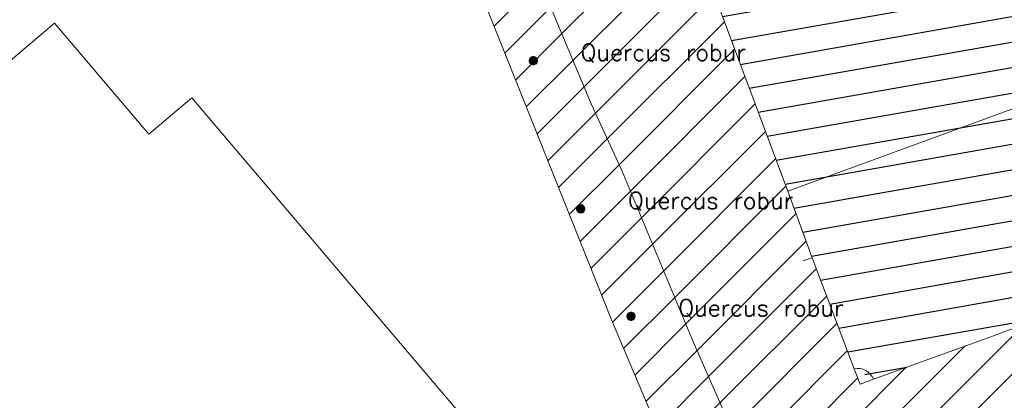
# Model space of a CAD drawing. Header units: metres. Extents: x 102852 to 107197, y 385458 to 392889.
# Tile 32 of 50: x 106659 to 106718, y 392702 to 392725. Entities that reach past the tile are written whole.
import ezdxf
from ezdxf.enums import TextEntityAlignment as Align

# ---------------------------------------------------------------- set-up
doc = ezdxf.new("R2010")
doc.units = ezdxf.units.M
for name, color, linetype, lineweight in [('0-BEPLANTING', 14, 'Continuous', 30), ('0-GRAS OM SPORTVELDEN', 2, 'Continuous', 30), ('0-GRAS SPORTVELDEN', 3, 'Continuous', 30), ('B-WE-GR-STRUIK-G', 90, 'Continuous', 13), ('B-WE-OG-TOPOGRAFIE_BEBOUWING-G', 8, 'Continuous', 13), ('B-WE-VW-MARKERING_LANGS_STREEP_DOORGETROKKEN-G', 7, 'Continuous', 13), ('Bomen', 84, 'Continuous', 0), ('Boomsoort', 10, 'Continuous', 0), ('N-WE-IE-TERREINAFSCHEIDING_KUNSTMATIG_HEKWERK-G', 6, 'Continuous', 0), ('X-XX-AL-VERWIJZING-S', 7, 'Continuous', 30)]:
    doc.layers.add(name, color=color, linetype=linetype, lineweight=lineweight)
doc.styles.add('Style-txt', font='txt.shx')
pattern_1 = [(45, (0, 0), (-1.122532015, 1.122532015), [])]

# ---------------------------------------------------------------- blocks, each defined once
blk = doc.blocks.new('kadata_3')
at = {"layer": 'B-WE-OG-TOPOGRAFIE_BEBOUWING-G', "flags": 128}
blk.add_lwpolyline([(106697.022, 392687.16), (106669.226, 392719.854), (106666.675, 392717.686), (106661.046, 392724.32), (106653.253, 392717.711), (106656.047, 392714.421), (106642.297, 392702.741), (106645.136, 392699.404), (106638.85, 392694.1)], dxfattribs=at)
blk = doc.blocks.new('MPOLYGON_95')
at = {"layer": 'Bomen', "flags": 128}
for points in [[(106692.181, 392713.292), (106692.176, 392713.243), (106692.676, 392713.243)], [(106692.195, 392713.339), (106692.181, 392713.292), (106692.671, 392713.292)], [(106692.181, 392713.292), (106692.671, 392713.292), (106692.676, 392713.243)], [(106692.218, 392713.382), (106692.195, 392713.339), (106692.657, 392713.339)], [(106692.195, 392713.339), (106692.657, 392713.339), (106692.671, 392713.292)], [(106692.249, 392713.42), (106692.218, 392713.382), (106692.634, 392713.382)], [(106692.218, 392713.382), (106692.634, 392713.382), (106692.657, 392713.339)], [(106692.287, 392713.451), (106692.249, 392713.42), (106692.603, 392713.42)], [(106692.249, 392713.42), (106692.603, 392713.42), (106692.634, 392713.382)], [(106692.331, 392713.474), (106692.287, 392713.451), (106692.565, 392713.451)], [(106692.287, 392713.451), (106692.565, 392713.451), (106692.603, 392713.42)], [(106692.377, 392713.488), (106692.331, 392713.474), (106692.522, 392713.474)], [(106692.331, 392713.474), (106692.522, 392713.474), (106692.565, 392713.451)], [(106692.426, 392713.493), (106692.377, 392713.488), (106692.475, 392713.488)], [(106692.377, 392713.488), (106692.475, 392713.488), (106692.522, 392713.474)], [(106692.176, 392713.243), (106692.181, 392713.194), (106692.671, 392713.194)], [(106692.176, 392713.243), (106692.676, 392713.243), (106692.671, 392713.194)], [(106692.181, 392713.194), (106692.195, 392713.147), (106692.657, 392713.147)], [(106692.181, 392713.194), (106692.671, 392713.194), (106692.657, 392713.147)], [(106692.195, 392713.147), (106692.218, 392713.104), (106692.634, 392713.104)], [(106692.195, 392713.147), (106692.657, 392713.147), (106692.634, 392713.104)], [(106692.218, 392713.104), (106692.249, 392713.066), (106692.603, 392713.066)], [(106692.218, 392713.104), (106692.634, 392713.104), (106692.603, 392713.066)], [(106692.249, 392713.066), (106692.287, 392713.035), (106692.565, 392713.035)], [(106692.249, 392713.066), (106692.603, 392713.066), (106692.565, 392713.035)], [(106692.287, 392713.035), (106692.331, 392713.012), (106692.522, 392713.012)], [(106692.287, 392713.035), (106692.565, 392713.035), (106692.522, 392713.012)], [(106692.331, 392713.012), (106692.377, 392712.998), (106692.475, 392712.998)], [(106692.331, 392713.012), (106692.522, 392713.012), (106692.475, 392712.998)], [(106692.377, 392712.998), (106692.475, 392712.998), (106692.426, 392712.993)]]:
    blk.add_lwpolyline(points, close=True, dxfattribs=at)
at = {"layer": 'Bomen', "color": 74, "true_color": 0x55aa00, "flags": 128}
for points in [[(106692.176, 392713.243), (106692.181, 392713.292)], [(106692.181, 392713.292), (106692.195, 392713.339)], [(106692.195, 392713.339), (106692.218, 392713.382)], [(106692.218, 392713.382), (106692.249, 392713.42)], [(106692.249, 392713.42), (106692.287, 392713.451)], [(106692.287, 392713.451), (106692.331, 392713.474)], [(106692.331, 392713.474), (106692.377, 392713.488)], [(106692.377, 392713.488), (106692.426, 392713.493)], [(106692.426, 392713.493), (106692.475, 392713.488)], [(106692.475, 392713.488), (106692.522, 392713.474)], [(106692.522, 392713.474), (106692.565, 392713.451)], [(106692.565, 392713.451), (106692.603, 392713.42)], [(106692.603, 392713.42), (106692.634, 392713.382)], [(106692.634, 392713.382), (106692.657, 392713.339)], [(106692.657, 392713.339), (106692.671, 392713.292)], [(106692.671, 392713.292), (106692.676, 392713.243)], [(106692.181, 392713.194), (106692.176, 392713.243)], [(106692.195, 392713.147), (106692.181, 392713.194)], [(106692.218, 392713.104), (106692.195, 392713.147)], [(106692.249, 392713.066), (106692.218, 392713.104)], [(106692.287, 392713.035), (106692.249, 392713.066)], [(106692.331, 392713.012), (106692.287, 392713.035)], [(106692.377, 392712.998), (106692.331, 392713.012)], [(106692.426, 392712.993), (106692.377, 392712.998)], [(106692.475, 392712.998), (106692.426, 392712.993)], [(106692.522, 392713.012), (106692.475, 392712.998)], [(106692.565, 392713.035), (106692.522, 392713.012)], [(106692.603, 392713.066), (106692.565, 392713.035)], [(106692.634, 392713.104), (106692.603, 392713.066)], [(106692.657, 392713.147), (106692.634, 392713.104)], [(106692.671, 392713.194), (106692.657, 392713.147)], [(106692.676, 392713.243), (106692.671, 392713.194)]]:
    blk.add_lwpolyline(points, dxfattribs=at)
at = {"layer": 'Bomen'}
for points in [[(106692.181, 392713.292), (106692.176, 392713.243), (106692.676, 392713.243)], [(106692.195, 392713.339), (106692.181, 392713.292), (106692.671, 392713.292)], [(106692.181, 392713.292), (106692.671, 392713.292), (106692.676, 392713.243)], [(106692.218, 392713.382), (106692.195, 392713.339), (106692.657, 392713.339)], [(106692.195, 392713.339), (106692.657, 392713.339), (106692.671, 392713.292)], [(106692.249, 392713.42), (106692.218, 392713.382), (106692.634, 392713.382)], [(106692.218, 392713.382), (106692.634, 392713.382), (106692.657, 392713.339)], [(106692.287, 392713.451), (106692.249, 392713.42), (106692.603, 392713.42)], [(106692.249, 392713.42), (106692.603, 392713.42), (106692.634, 392713.382)], [(106692.331, 392713.474), (106692.287, 392713.451), (106692.565, 392713.451)], [(106692.287, 392713.451), (106692.565, 392713.451), (106692.603, 392713.42)], [(106692.377, 392713.488), (106692.331, 392713.474), (106692.522, 392713.474)], [(106692.331, 392713.474), (106692.522, 392713.474), (106692.565, 392713.451)], [(106692.426, 392713.493), (106692.377, 392713.488), (106692.475, 392713.488)], [(106692.377, 392713.488), (106692.475, 392713.488), (106692.522, 392713.474)]]:
    blk.add_solid(points, dxfattribs=at)
at = {"layer": 'Bomen', "extrusion": (0, 0, -1)}
for points in [[(-106692.176, 392713.243), (-106692.181, 392713.194), (-106692.671, 392713.194)], [(-106692.176, 392713.243), (-106692.676, 392713.243), (-106692.671, 392713.194)], [(-106692.181, 392713.194), (-106692.195, 392713.147), (-106692.657, 392713.147)], [(-106692.181, 392713.194), (-106692.671, 392713.194), (-106692.657, 392713.147)], [(-106692.195, 392713.147), (-106692.218, 392713.104), (-106692.634, 392713.104)], [(-106692.195, 392713.147), (-106692.657, 392713.147), (-106692.634, 392713.104)], [(-106692.218, 392713.104), (-106692.249, 392713.066), (-106692.603, 392713.066)], [(-106692.218, 392713.104), (-106692.634, 392713.104), (-106692.603, 392713.066)], [(-106692.249, 392713.066), (-106692.287, 392713.035), (-106692.565, 392713.035)], [(-106692.249, 392713.066), (-106692.603, 392713.066), (-106692.565, 392713.035)], [(-106692.287, 392713.035), (-106692.331, 392713.012), (-106692.522, 392713.012)], [(-106692.287, 392713.035), (-106692.565, 392713.035), (-106692.522, 392713.012)], [(-106692.331, 392713.012), (-106692.377, 392712.998), (-106692.475, 392712.998)], [(-106692.331, 392713.012), (-106692.522, 392713.012), (-106692.475, 392712.998)], [(-106692.377, 392712.998), (-106692.475, 392712.998), (-106692.426, 392712.993)]]:
    blk.add_solid(points, dxfattribs=at)
blk = doc.blocks.new('MPOLYGON_117')
at = {"layer": 'Bomen', "flags": 128}
for points in [[(106689.355, 392722.119), (106689.35, 392722.07), (106689.85, 392722.07)], [(106689.369, 392722.166), (106689.355, 392722.119), (106689.845, 392722.119)], [(106689.355, 392722.119), (106689.845, 392722.119), (106689.85, 392722.07)], [(106689.392, 392722.209), (106689.369, 392722.166), (106689.831, 392722.166)], [(106689.369, 392722.166), (106689.831, 392722.166), (106689.845, 392722.119)], [(106689.423, 392722.247), (106689.392, 392722.209), (106689.808, 392722.209)], [(106689.392, 392722.209), (106689.808, 392722.209), (106689.831, 392722.166)], [(106689.461, 392722.278), (106689.423, 392722.247), (106689.777, 392722.247)], [(106689.423, 392722.247), (106689.777, 392722.247), (106689.808, 392722.209)], [(106689.504, 392722.301), (106689.461, 392722.278), (106689.739, 392722.278)], [(106689.461, 392722.278), (106689.739, 392722.278), (106689.777, 392722.247)], [(106689.551, 392722.315), (106689.504, 392722.301), (106689.696, 392722.301)], [(106689.504, 392722.301), (106689.696, 392722.301), (106689.739, 392722.278)], [(106689.6, 392722.32), (106689.551, 392722.315), (106689.649, 392722.315)], [(106689.551, 392722.315), (106689.649, 392722.315), (106689.696, 392722.301)], [(106689.35, 392722.07), (106689.355, 392722.021), (106689.845, 392722.021)], [(106689.35, 392722.07), (106689.85, 392722.07), (106689.845, 392722.021)], [(106689.355, 392722.021), (106689.369, 392721.974), (106689.831, 392721.974)], [(106689.355, 392722.021), (106689.845, 392722.021), (106689.831, 392721.974)], [(106689.369, 392721.974), (106689.392, 392721.931), (106689.808, 392721.931)], [(106689.369, 392721.974), (106689.831, 392721.974), (106689.808, 392721.931)], [(106689.392, 392721.931), (106689.423, 392721.893), (106689.777, 392721.893)], [(106689.392, 392721.931), (106689.808, 392721.931), (106689.777, 392721.893)], [(106689.423, 392721.893), (106689.461, 392721.862), (106689.739, 392721.862)], [(106689.423, 392721.893), (106689.777, 392721.893), (106689.739, 392721.862)], [(106689.461, 392721.862), (106689.504, 392721.839), (106689.696, 392721.839)], [(106689.461, 392721.862), (106689.739, 392721.862), (106689.696, 392721.839)], [(106689.504, 392721.839), (106689.551, 392721.825), (106689.649, 392721.825)], [(106689.504, 392721.839), (106689.696, 392721.839), (106689.649, 392721.825)], [(106689.551, 392721.825), (106689.649, 392721.825), (106689.6, 392721.82)]]:
    blk.add_lwpolyline(points, close=True, dxfattribs=at)
at = {"layer": 'Bomen', "color": 74, "true_color": 0x55aa00, "flags": 128}
for points in [[(106689.35, 392722.07), (106689.355, 392722.119)], [(106689.355, 392722.119), (106689.369, 392722.166)], [(106689.369, 392722.166), (106689.392, 392722.209)], [(106689.392, 392722.209), (106689.423, 392722.247)], [(106689.423, 392722.247), (106689.461, 392722.278)], [(106689.461, 392722.278), (106689.504, 392722.301)], [(106689.504, 392722.301), (106689.551, 392722.315)], [(106689.551, 392722.315), (106689.6, 392722.32)], [(106689.6, 392722.32), (106689.649, 392722.315)], [(106689.649, 392722.315), (106689.696, 392722.301)], [(106689.696, 392722.301), (106689.739, 392722.278)], [(106689.739, 392722.278), (106689.777, 392722.247)], [(106689.777, 392722.247), (106689.808, 392722.209)], [(106689.808, 392722.209), (106689.831, 392722.166)], [(106689.831, 392722.166), (106689.845, 392722.119)], [(106689.845, 392722.119), (106689.85, 392722.07)], [(106689.355, 392722.021), (106689.35, 392722.07)], [(106689.369, 392721.974), (106689.355, 392722.021)], [(106689.392, 392721.931), (106689.369, 392721.974)], [(106689.423, 392721.893), (106689.392, 392721.931)], [(106689.461, 392721.862), (106689.423, 392721.893)], [(106689.504, 392721.839), (106689.461, 392721.862)], [(106689.551, 392721.825), (106689.504, 392721.839)], [(106689.6, 392721.82), (106689.551, 392721.825)], [(106689.649, 392721.825), (106689.6, 392721.82)], [(106689.696, 392721.839), (106689.649, 392721.825)], [(106689.739, 392721.862), (106689.696, 392721.839)], [(106689.777, 392721.893), (106689.739, 392721.862)], [(106689.808, 392721.931), (106689.777, 392721.893)], [(106689.831, 392721.974), (106689.808, 392721.931)], [(106689.845, 392722.021), (106689.831, 392721.974)], [(106689.85, 392722.07), (106689.845, 392722.021)]]:
    blk.add_lwpolyline(points, dxfattribs=at)
at = {"layer": 'Bomen'}
for points in [[(106689.355, 392722.119), (106689.35, 392722.07), (106689.85, 392722.07)], [(106689.369, 392722.166), (106689.355, 392722.119), (106689.845, 392722.119)], [(106689.355, 392722.119), (106689.845, 392722.119), (106689.85, 392722.07)], [(106689.392, 392722.209), (106689.369, 392722.166), (106689.831, 392722.166)], [(106689.369, 392722.166), (106689.831, 392722.166), (106689.845, 392722.119)], [(106689.423, 392722.247), (106689.392, 392722.209), (106689.808, 392722.209)], [(106689.392, 392722.209), (106689.808, 392722.209), (106689.831, 392722.166)], [(106689.461, 392722.278), (106689.423, 392722.247), (106689.777, 392722.247)], [(106689.423, 392722.247), (106689.777, 392722.247), (106689.808, 392722.209)], [(106689.504, 392722.301), (106689.461, 392722.278), (106689.739, 392722.278)], [(106689.461, 392722.278), (106689.739, 392722.278), (106689.777, 392722.247)], [(106689.551, 392722.315), (106689.504, 392722.301), (106689.696, 392722.301)], [(106689.504, 392722.301), (106689.696, 392722.301), (106689.739, 392722.278)], [(106689.6, 392722.32), (106689.551, 392722.315), (106689.649, 392722.315)], [(106689.551, 392722.315), (106689.649, 392722.315), (106689.696, 392722.301)]]:
    blk.add_solid(points, dxfattribs=at)
at = {"layer": 'Bomen', "extrusion": (0, 0, -1)}
for points in [[(-106689.35, 392722.07), (-106689.355, 392722.021), (-106689.845, 392722.021)], [(-106689.35, 392722.07), (-106689.85, 392722.07), (-106689.845, 392722.021)], [(-106689.355, 392722.021), (-106689.369, 392721.974), (-106689.831, 392721.974)], [(-106689.355, 392722.021), (-106689.845, 392722.021), (-106689.831, 392721.974)], [(-106689.369, 392721.974), (-106689.392, 392721.931), (-106689.808, 392721.931)], [(-106689.369, 392721.974), (-106689.831, 392721.974), (-106689.808, 392721.931)], [(-106689.392, 392721.931), (-106689.423, 392721.893), (-106689.777, 392721.893)], [(-106689.392, 392721.931), (-106689.808, 392721.931), (-106689.777, 392721.893)], [(-106689.423, 392721.893), (-106689.461, 392721.862), (-106689.739, 392721.862)], [(-106689.423, 392721.893), (-106689.777, 392721.893), (-106689.739, 392721.862)], [(-106689.461, 392721.862), (-106689.504, 392721.839), (-106689.696, 392721.839)], [(-106689.461, 392721.862), (-106689.739, 392721.862), (-106689.696, 392721.839)], [(-106689.504, 392721.839), (-106689.551, 392721.825), (-106689.649, 392721.825)], [(-106689.504, 392721.839), (-106689.696, 392721.839), (-106689.649, 392721.825)], [(-106689.551, 392721.825), (-106689.649, 392721.825), (-106689.6, 392721.82)]]:
    blk.add_solid(points, dxfattribs=at)
blk = doc.blocks.new('MPOLYGON_155')
at = {"layer": 'Bomen', "flags": 128}
for points in [[(106695.18, 392706.887), (106695.175, 392706.838), (106695.675, 392706.838)], [(106695.175, 392706.838), (106695.18, 392706.789), (106695.67, 392706.789)], [(106695.175, 392706.838), (106695.675, 392706.838), (106695.67, 392706.789)], [(106695.194, 392706.934), (106695.18, 392706.887), (106695.67, 392706.887)], [(106695.18, 392706.887), (106695.67, 392706.887), (106695.675, 392706.838)], [(106695.217, 392706.977), (106695.194, 392706.934), (106695.656, 392706.934)], [(106695.194, 392706.934), (106695.656, 392706.934), (106695.67, 392706.887)], [(106695.248, 392707.015), (106695.217, 392706.977), (106695.633, 392706.977)], [(106695.217, 392706.977), (106695.633, 392706.977), (106695.656, 392706.934)], [(106695.286, 392707.046), (106695.248, 392707.015), (106695.602, 392707.015)], [(106695.248, 392707.015), (106695.602, 392707.015), (106695.633, 392706.977)], [(106695.33, 392707.069), (106695.286, 392707.046), (106695.564, 392707.046)], [(106695.286, 392707.046), (106695.564, 392707.046), (106695.602, 392707.015)], [(106695.376, 392707.083), (106695.33, 392707.069), (106695.521, 392707.069)], [(106695.33, 392707.069), (106695.521, 392707.069), (106695.564, 392707.046)], [(106695.425, 392707.088), (106695.376, 392707.083), (106695.474, 392707.083)], [(106695.376, 392707.083), (106695.474, 392707.083), (106695.521, 392707.069)], [(106695.18, 392706.789), (106695.194, 392706.742), (106695.656, 392706.742)], [(106695.18, 392706.789), (106695.67, 392706.789), (106695.656, 392706.742)], [(106695.194, 392706.742), (106695.217, 392706.699), (106695.633, 392706.699)], [(106695.194, 392706.742), (106695.656, 392706.742), (106695.633, 392706.699)], [(106695.217, 392706.699), (106695.248, 392706.661), (106695.602, 392706.661)], [(106695.217, 392706.699), (106695.633, 392706.699), (106695.602, 392706.661)], [(106695.248, 392706.661), (106695.286, 392706.63), (106695.564, 392706.63)], [(106695.248, 392706.661), (106695.602, 392706.661), (106695.564, 392706.63)], [(106695.286, 392706.63), (106695.33, 392706.607), (106695.521, 392706.607)], [(106695.286, 392706.63), (106695.564, 392706.63), (106695.521, 392706.607)], [(106695.33, 392706.607), (106695.376, 392706.593), (106695.474, 392706.593)], [(106695.33, 392706.607), (106695.521, 392706.607), (106695.474, 392706.593)], [(106695.376, 392706.593), (106695.474, 392706.593), (106695.425, 392706.588)]]:
    blk.add_lwpolyline(points, close=True, dxfattribs=at)
at = {"layer": 'Bomen', "color": 74, "true_color": 0x55aa00, "flags": 128}
for points in [[(106695.175, 392706.838), (106695.18, 392706.887)], [(106695.18, 392706.789), (106695.175, 392706.838)], [(106695.18, 392706.887), (106695.194, 392706.934)], [(106695.194, 392706.934), (106695.217, 392706.977)], [(106695.217, 392706.977), (106695.248, 392707.015)], [(106695.248, 392707.015), (106695.286, 392707.046)], [(106695.286, 392707.046), (106695.33, 392707.069)], [(106695.33, 392707.069), (106695.376, 392707.083)], [(106695.376, 392707.083), (106695.425, 392707.088)], [(106695.425, 392707.088), (106695.474, 392707.083)], [(106695.474, 392707.083), (106695.521, 392707.069)], [(106695.521, 392707.069), (106695.564, 392707.046)], [(106695.564, 392707.046), (106695.602, 392707.015)], [(106695.602, 392707.015), (106695.633, 392706.977)], [(106695.633, 392706.977), (106695.656, 392706.934)], [(106695.656, 392706.934), (106695.67, 392706.887)], [(106695.67, 392706.887), (106695.675, 392706.838)], [(106695.675, 392706.838), (106695.67, 392706.789)], [(106695.194, 392706.742), (106695.18, 392706.789)], [(106695.217, 392706.699), (106695.194, 392706.742)], [(106695.248, 392706.661), (106695.217, 392706.699)], [(106695.286, 392706.63), (106695.248, 392706.661)], [(106695.33, 392706.607), (106695.286, 392706.63)], [(106695.376, 392706.593), (106695.33, 392706.607)], [(106695.425, 392706.588), (106695.376, 392706.593)], [(106695.474, 392706.593), (106695.425, 392706.588)], [(106695.521, 392706.607), (106695.474, 392706.593)], [(106695.564, 392706.63), (106695.521, 392706.607)], [(106695.602, 392706.661), (106695.564, 392706.63)], [(106695.633, 392706.699), (106695.602, 392706.661)], [(106695.656, 392706.742), (106695.633, 392706.699)], [(106695.67, 392706.789), (106695.656, 392706.742)]]:
    blk.add_lwpolyline(points, dxfattribs=at)
at = {"layer": 'Bomen'}
for points in [[(106695.18, 392706.887), (106695.175, 392706.838), (106695.675, 392706.838)], [(106695.194, 392706.934), (106695.18, 392706.887), (106695.67, 392706.887)], [(106695.18, 392706.887), (106695.67, 392706.887), (106695.675, 392706.838)], [(106695.217, 392706.977), (106695.194, 392706.934), (106695.656, 392706.934)], [(106695.194, 392706.934), (106695.656, 392706.934), (106695.67, 392706.887)], [(106695.248, 392707.015), (106695.217, 392706.977), (106695.633, 392706.977)], [(106695.217, 392706.977), (106695.633, 392706.977), (106695.656, 392706.934)], [(106695.286, 392707.046), (106695.248, 392707.015), (106695.602, 392707.015)], [(106695.248, 392707.015), (106695.602, 392707.015), (106695.633, 392706.977)], [(106695.33, 392707.069), (106695.286, 392707.046), (106695.564, 392707.046)], [(106695.286, 392707.046), (106695.564, 392707.046), (106695.602, 392707.015)], [(106695.376, 392707.083), (106695.33, 392707.069), (106695.521, 392707.069)], [(106695.33, 392707.069), (106695.521, 392707.069), (106695.564, 392707.046)], [(106695.425, 392707.088), (106695.376, 392707.083), (106695.474, 392707.083)], [(106695.376, 392707.083), (106695.474, 392707.083), (106695.521, 392707.069)]]:
    blk.add_solid(points, dxfattribs=at)
at = {"layer": 'Bomen', "extrusion": (0, 0, -1)}
for points in [[(-106695.175, 392706.838), (-106695.18, 392706.789), (-106695.67, 392706.789)], [(-106695.175, 392706.838), (-106695.675, 392706.838), (-106695.67, 392706.789)], [(-106695.18, 392706.789), (-106695.194, 392706.742), (-106695.656, 392706.742)], [(-106695.18, 392706.789), (-106695.67, 392706.789), (-106695.656, 392706.742)], [(-106695.194, 392706.742), (-106695.217, 392706.699), (-106695.633, 392706.699)], [(-106695.194, 392706.742), (-106695.656, 392706.742), (-106695.633, 392706.699)], [(-106695.217, 392706.699), (-106695.248, 392706.661), (-106695.602, 392706.661)], [(-106695.217, 392706.699), (-106695.633, 392706.699), (-106695.602, 392706.661)], [(-106695.248, 392706.661), (-106695.286, 392706.63), (-106695.564, 392706.63)], [(-106695.248, 392706.661), (-106695.602, 392706.661), (-106695.564, 392706.63)], [(-106695.286, 392706.63), (-106695.33, 392706.607), (-106695.521, 392706.607)], [(-106695.286, 392706.63), (-106695.564, 392706.63), (-106695.521, 392706.607)], [(-106695.33, 392706.607), (-106695.376, 392706.593), (-106695.474, 392706.593)], [(-106695.33, 392706.607), (-106695.521, 392706.607), (-106695.474, 392706.593)], [(-106695.376, 392706.593), (-106695.474, 392706.593), (-106695.425, 392706.588)]]:
    blk.add_solid(points, dxfattribs=at)

msp = doc.modelspace()

# ---------------------------------------------------------------- hatches: boundary and pattern name
at = {"layer": '0-BEPLANTING'}
h = msp.add_hatch(dxfattribs=at)
h.set_pattern_fill('ANSI31', color=256, scale=0.1, pattern_type=2)
h.set_pattern_definition(pattern_1)
h.paths.add_polyline_path([(106751.294, 392706.191), (106748.92, 392708.225), (106745.198, 392706.831), (106711.916, 392695.763), (106712.425, 392693.79), (106743.077, 392704.287), (106743.987, 392700.627), (106749.044, 392701.879)])
h.paths.add_polyline_path([(106750.336, 392796.22), (106770.605, 392802.885), (106783.282, 392807.352), (106795.756, 392773.489), (106809.907, 392735.704), (106810.942, 392731.627), (106811.77, 392731.029), (106813.307, 392731.567), (106818.458, 392729.318), (106823.945, 392731.502), (106824.328, 392732.469), (106821.773, 392736.895), (106819.665, 392735.604), (106813.471, 392745.713), (106810.77, 392747.032), (106809.975, 392749.306), (106796.793, 392786.125), (106786.708, 392814.411), (106749.753, 392804.113), (106723.938, 392796.984), (106718.5, 392794.827), (106695.383, 392782.156), (106679.784, 392773.24), (106669.204, 392766.99), (106668.917, 392766.585), (106673.555, 392761.303), (106681.502, 392738.535), (106694.251, 392706.63), (106699.531, 392694.187), (106701.324, 392693.036), (106703.39, 392692.383), (106704.732, 392692.168), (106704.996, 392692.135), (106704.006, 392694.268), (106699.159, 392705.277), (106694.869, 392715.534), (106693.055, 392719.506), (106687.767, 392732.143), (106678.159, 392764.438), (106677.961, 392766.355), (106678.327, 392767.613), (106679.797, 392768.804), (106681.808, 392769.96), (106706.489, 392780.282), (106716.079, 392784.024)])
at = {"layer": '0-GRAS OM SPORTVELDEN', "ltscale": 0.2}
h = msp.add_hatch(dxfattribs=at)
h.set_pattern_fill('ANSI31', color=256, scale=0.1, pattern_type=2)
h.set_pattern_definition(pattern_1)
h.paths.add_polyline_path([(106878.029, 392679.912), (106870.381, 392690.747), (106869.459, 392690.839), (106868.686, 392691.643), (106868.327, 392692.47), (106865.156, 392691.094), (106865.504, 392690.129), (106863.231, 392686.183), (106859.735, 392679.89), (106859.205, 392679.325), (106858.636, 392679.495), (106853.834, 392684.278), (106853.119, 392683.775), (106850.182, 392681.965), (106853.729, 392679.611), (106856.758, 392677.851), (106857.374, 392677.049), (106856.209, 392675.55), (106850.787, 392671.119), (106844.104, 392665.469), (106838.319, 392660.408), (106835.893, 392658.647), (106834.958, 392658.478), (106834.306, 392658.896), (106835.617, 392657.116), (106819.412, 392645.124), (106817.366, 392647.954), (106816.834, 392647.51), (106822.125, 392640.788), (106854.597, 392663.978), (106875.812, 392636.976), (106876.686, 392635.854), (106877.718, 392634.355), (106897.151, 392606.396), (106899.026, 392609.273), (106898.248, 392609.258), (106885.56, 392627.779), (106870.294, 392648.742), (106858.145, 392666.472), (106857.585, 392668.026), (106857.857, 392669.198), (106858.522, 392669.857), (106859.777, 392670.144), (106860.833, 392669.697), (106867.571, 392672.46), (106868.349, 392673.079)])
h.paths.add_polyline_path([(106783.282, 392807.352), (106770.605, 392802.885), (106750.336, 392796.22), (106716.079, 392784.024), (106706.489, 392780.282), (106681.808, 392769.96), (106679.797, 392768.804), (106678.327, 392767.613), (106677.961, 392766.355), (106678.159, 392764.438), (106687.767, 392732.143), (106693.055, 392719.506), (106694.869, 392715.534), (106699.159, 392705.277), (106704.006, 392694.268), (106704.996, 392692.135), (106706.502, 392691.944), (106712.425, 392693.79), (106711.916, 392695.763), (106745.198, 392706.831), (106748.92, 392708.225), (106751.294, 392706.191), (106751.867, 392707.288), (106751.408, 392708.827), (106750.066, 392712.651), (106753.144, 392713.76), (106753.785, 392711.555), (106754.368, 392711.636), (106756.216, 392710.395), (106794.463, 392722.227), (106799.421, 392721.742), (106801.62, 392722.617), (106801.357, 392723.277), (106805.08, 392724.901), (106805.371, 392724.11), (106811.863, 392726.694), (106811.59, 392727.38), (106815.51, 392728.981), (106815.797, 392728.259), (106818.458, 392729.318), (106813.307, 392731.567), (106811.77, 392731.029), (106810.942, 392731.627), (106809.907, 392735.704), (106795.756, 392773.489)])
h.paths.add_polyline_path([(106732.769, 392781.491), (106778.618, 392798.264), (106779.48, 392798.582), (106779.82, 392797.693), (106782.183, 392791.426), (106783.799, 392787.008), (106783.788, 392787.004), (106787.535, 392776.906), (106789.592, 392771.212), (106792.203, 392764.247), (106794.163, 392759), (106797.971, 392748.635), (106801.998, 392737.87), (106802.296, 392737.063), (106801.398, 392736.678), (106794.575, 392734.145), (106755.487, 392719.894), (106716.599, 392705.515), (106709.888, 392703.092), (106709.083, 392702.8), (106708.738, 392703.714), (106706.234, 392710.314), (106704.769, 392714.291), (106700.876, 392724.717), (106698.957, 392730.007), (106696.315, 392736.964), (106694.302, 392742.256), (106690.4, 392752.52), (106688.71, 392756.912), (106686.211, 392763.655), (106685.858, 392764.491), (106686.783, 392764.899)], flags=17)
h.paths.add_polyline_path([(106718.394, 392780.934), (106721.992, 392782.301), (106722.541, 392780.774), (106718.95, 392779.454)], flags=17)
h.paths.add_polyline_path([(106740.646, 392789.121), (106744.291, 392790.447), (106744.828, 392789.007), (106741.183, 392787.681)], flags=17)
h.paths.add_polyline_path([(106780.453, 392720.33), (106809.983, 392731.852), (106810.31, 392731.015), (106780.889, 392719.221)], flags=17)
at = {"layer": '0-GRAS SPORTVELDEN'}
h = msp.add_hatch(dxfattribs=at)
h.set_pattern_fill('HATCH', color=256, scale=0.1, style=0, pattern_type=2)
h.set_pattern_definition([(10, (106775.7352, 392736.391), (-0.260472, 1.477212), [])])
h.paths.add_polyline_path([(106778.618, 392798.264), (106732.769, 392781.491), (106686.783, 392764.899), (106686.211, 392763.655), (106688.71, 392756.912), (106690.4, 392752.52), (106694.302, 392742.256), (106696.315, 392736.964), (106698.957, 392730.007), (106700.876, 392724.717), (106704.769, 392714.291), (106706.234, 392710.314), (106708.738, 392703.714), (106709.888, 392703.092), (106716.599, 392705.515), (106755.487, 392719.894), (106794.575, 392734.145), (106801.398, 392736.678), (106801.998, 392737.87), (106797.971, 392748.635), (106794.163, 392759), (106792.203, 392764.247), (106789.592, 392771.212), (106787.535, 392776.906), (106783.788, 392787.004), (106783.799, 392787.008), (106782.183, 392791.426), (106779.82, 392797.693)])

# ---------------------------------------------------------------- linework, layer by layer
at = {"layer": 'B-WE-GR-STRUIK-G', "flags": 128}
msp.add_lwpolyline([(106704.996, 392692.135), (106704.996, 392692.135), (106704.006, 392694.268), (106699.159, 392705.277), (106694.869, 392715.534), (106693.055, 392719.506), (106687.767, 392732.143), (106678.159, 392764.438), (106677.961, 392766.355), (106678.327, 392767.613), (106679.797, 392768.804), (106681.808, 392769.96), (106706.489, 392780.282), (106716.079, 392784.024), (106750.336, 392796.22), (106770.605, 392802.885), (106783.282, 392807.352), (106795.756, 392773.489), (106809.907, 392735.704), (106810.942, 392731.627), (106811.77, 392731.029), (106813.307, 392731.567), (106818.457, 392729.318)], dxfattribs=at)
at = {"layer": 'B-WE-VW-MARKERING_LANGS_STREEP_DOORGETROKKEN-G', "flags": 128}
for points in [[(106755.487, 392719.894), (106716.599, 392705.515), (106709.888, 392703.092), (106709.083, 392702.8), (106708.738, 392703.714), (106706.234, 392710.314), (106704.769, 392714.291), (106700.876, 392724.717), (106698.957, 392730.007), (106696.315, 392736.964), (106694.302, 392742.256), (106690.4, 392752.52), (106688.71, 392756.912), (106686.211, 392763.655), (106685.858, 392764.491), (106686.783, 392764.899), (106732.769, 392781.491)], [(106704.769, 392714.291), (106720.303, 392719.979), (106715.301, 392732.612), (106709.983, 392745.971), (106705.219, 392758.067), (106690.4, 392752.52)], [(106706.234, 392710.314), (106705.691, 392710.148)]]:
    msp.add_lwpolyline(points, dxfattribs=at)
at = {"layer": 'B-WE-VW-MARKERING_LANGS_STREEP_DOORGETROKKEN-G'}
msp.add_arc((106708.928, 392702.692), 1.04, 22.63206, 100.55273, dxfattribs=at)
at = {"layer": 'N-WE-IE-TERREINAFSCHEIDING_KUNSTMATIG_HEKWERK-G', "flags": 128}
msp.add_lwpolyline([(106743.987, 392700.627), (106743.077, 392704.287), (106712.425, 392693.79), (106706.502, 392691.944), (106704.732, 392692.168), (106703.39, 392692.383), (106701.324, 392693.036), (106699.531, 392694.187), (106694.251, 392706.63), (106681.502, 392738.535), (106673.555, 392761.303)], dxfattribs=at)

# ---------------------------------------------------------------- block references
at = {"layer": 'Bomen', "rotation": 360}
for name in ['MPOLYGON_117', 'MPOLYGON_95', 'MPOLYGON_155']:
    msp.add_blockref(name, (0, 0, 0.134), dxfattribs=at)
at = {"layer": 'X-XX-AL-VERWIJZING-S', "rotation": 360}
msp.add_blockref('kadata_3', (0, 0), dxfattribs=at)

# ---------------------------------------------------------------- texts
at = {"layer": 'Boomsoort', "color": 7, "style": 'Style-txt'}
for p in [(106702.267, 392722.07, 0.134), (106705.093, 392713.243, 0.134), (106708.092, 392706.838, 0.134)]:
    msp.add_text('Quercus robur', height=1, dxfattribs=at).set_placement(p, align=Align.RIGHT)

doc.saveas('drawing.dxf')
